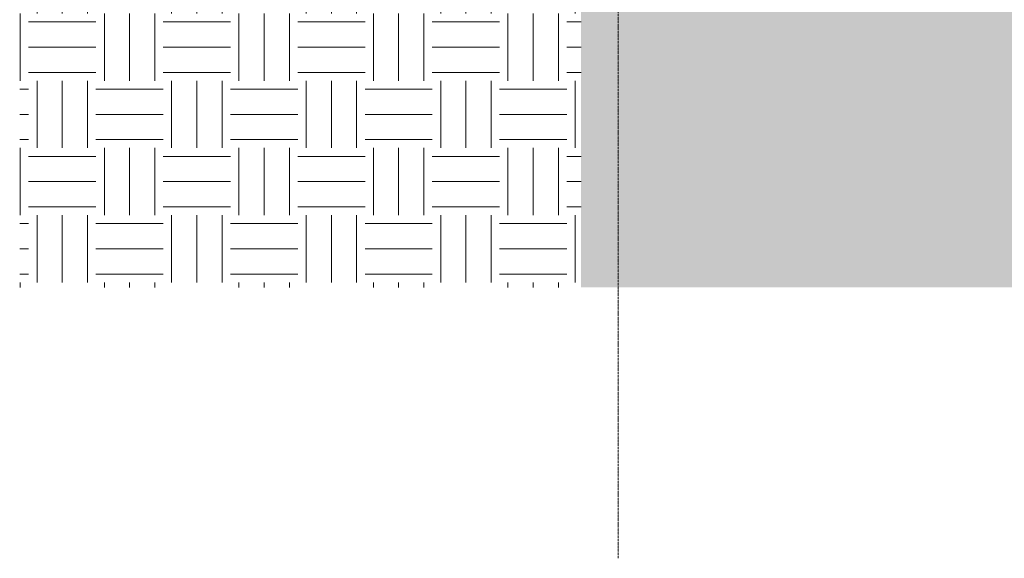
# Model space of a CAD drawing. Header units: millimetres. Extents: x -5998 to 66929, y -2295 to 9220.
# Tile 1 of 29: x -5998 to -1352, y -2295 to 249. Entities that reach past the tile are written whole.
import ezdxf

# ---------------------------------------------------------------- set-up
doc = ezdxf.new("R2010")
doc.units = ezdxf.units.MM
doc.linetypes.add('_Traço - ponto', pattern=[16, 12, -2, 0, -2])
doc.layers.add('A-FLOR-PATT', color=8, linetype='Continuous', lineweight=25)
doc.layers.add('S-GRID', color=1, linetype='Continuous', lineweight=9)
pattern_1 = [(0, (11188.6, 0), (317.5, 317.5), [317.5, -317.5]), (0, (11188.6, 119.06), (317.5, 317.5), [317.5, -317.5]), (0, (11188.6, 238.12), (317.5, 317.5), [317.5, -317.5]), (90, (11228.27, 277.8), (-317.5, 317.5), [317.5, -317.5]), (90, (11347.34, 277.8), (-317.5, 317.5), [317.5, -317.5]), (90, (11466.4, 277.8), (-317.5, 317.5), [317.5, -317.5])]

msp = doc.modelspace()

# ---------------------------------------------------------------- hatches: boundary and pattern name
at = {"layer": 'A-FLOR-PATT', "lineweight": 18}
h = msp.add_hatch(dxfattribs=at)
h.set_pattern_fill('FP_1', color=256, style=0, pattern_type=2)
h.set_pattern_definition(pattern_1)
h.paths.add_polyline_path([(-3348.9, -1015.3), (-3348.9, 830), (-5998.4, 830), (-5998.4, -1015.3), (-3591, -1015.3)], flags=0)
h = msp.add_hatch(dxfattribs=at)
h.set_pattern_fill('FP_1', color=256, style=0, pattern_type=2)
h.set_pattern_definition(pattern_1)
h.paths.add_polyline_path([(-3348.9, -1015.3), (30065.8, -1015.3), (30065.8, -450), (-3348.9, 830), (-3348.9, 71.3)], flags=0)

# ---------------------------------------------------------------- linework, layer by layer
at = {"layer": 'S-GRID', "linetype": '_Traço - ponto'}
msp.add_line((-3173.9, -2295), (-3173.9, 8028.5), dxfattribs=at)

doc.saveas('drawing.dxf')
